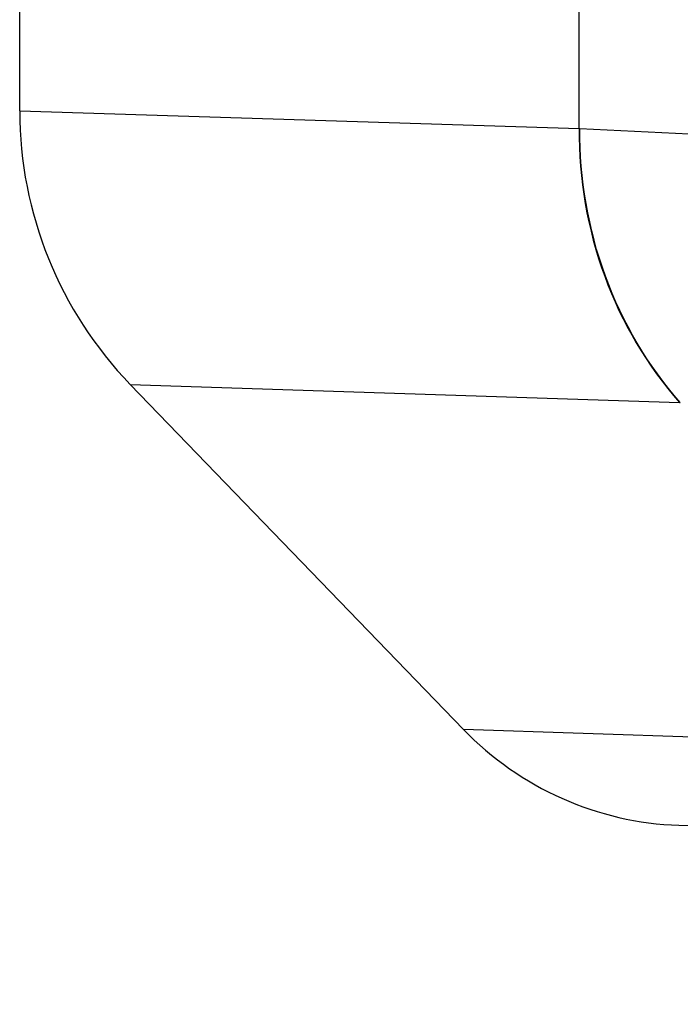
# Model space of a CAD drawing. Extents: x 0 to 2037, y -777 to 1557.
# Tile 13 of 65: x 399 to 407, y 440 to 452. Entities that reach past the tile are written whole.
import ezdxf

# ---------------------------------------------------------------- set-up
doc = ezdxf.new("R2010")
doc.units = 0
doc.header["$LTSCALE"] = 65.395
doc.layers.get('0').update_dxf_attribs({"linetype": 'CONTINUOUS'})
doc.layers.add('6_ALL_SURFACES', color=7, linetype='CONTINUOUS')

msp = doc.modelspace()

# ---------------------------------------------------------------- linework, layer by layer
at = {"color": 9, "linetype": 'CONTINUOUS'}
for p, q in [((405.858, 450.942), (405.858, 463.828)), ((398.757, 451.166), (405.858, 450.942)), ((405.858, 450.942), (405.868, 450.941)), ((405.868, 450.941), (407.87, 450.848)), ((400.16, 447.692), (407.134, 447.464)), ((411.017, 443.085), (404.39, 443.312))]:
    msp.add_line(p, q, dxfattribs=at)
at = {"color": 7, "linetype": 'CONTINUOUS'}
for p, q in [((400.16, 447.692), (404.39, 443.312)), ((472.213, 439.821), (407.127, 442.093))]:
    msp.add_line(p, q, dxfattribs=at)
for centre, radius, start, end in [((403.757, 451.166), 5, 180, 224), ((407.267, 446.091), 4, 224, 268)]:
    msp.add_arc(centre, radius, start, end, dxfattribs=at)
at = {"color": 9, "linetype": 'CONTINUOUS'}
msp.add_arc((407.256, 451.198), 3.736, 268.1223, 268.2785, dxfattribs=at)
for points, knots in [([(405.858, 450.942), (405.855, 450.307), (406.07, 449.04), (406.722, 447.929), (407.134, 447.464)], [0, 0, 0, 0, 0.50556, 1, 1, 1, 1]), ([(407.144, 447.463), (406.733, 447.928), (406.08, 449.04), (405.865, 450.307), (405.868, 450.941)], [0, 0, 0, 0, 0.494433, 1, 1, 1, 1])]:
    msp.add_open_spline(points, degree=3, knots=knots, dxfattribs=at)
at = {"layer": '6_ALL_SURFACES', "color": 7, "linetype": 'CONTINUOUS'}
msp.add_line((398.757, 451.166), (398.757, 463.828), dxfattribs=at)

doc.saveas('drawing.dxf')
